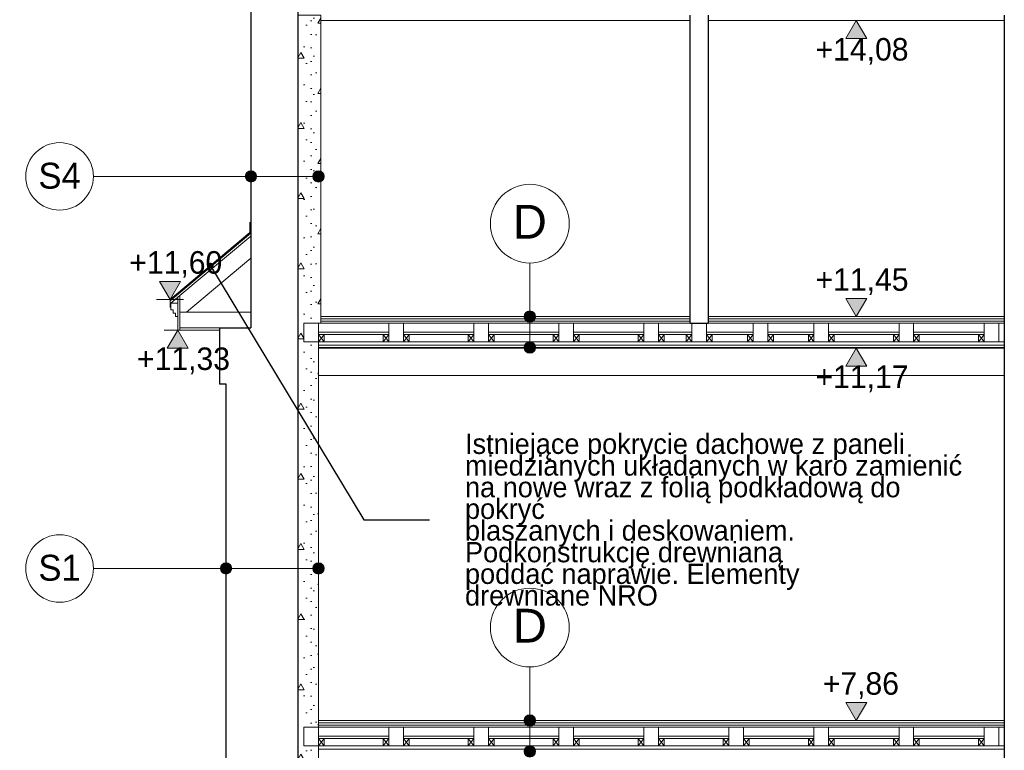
# Model space of a CAD drawing. Extents: x -396299 to -11759, y -15022 to 18278.
# Tile 143 of 205: x -106687 to -97944, y 4138 to 10632. Entities that reach past the tile are written whole.
import ezdxf

# ---------------------------------------------------------------- set-up
doc = ezdxf.new("R2010")
doc.units = 0
doc.header["$MEASUREMENT"] = 0
for name, color, linetype in [('Arch ocieplenie', 7, 'Continuous'), ('Arch opisy', 7, 'Continuous'), ('Arch wymiary', 7, 'Continuous')]:
    doc.layers.add(name, color=color, linetype=linetype)
for name, color, linetype, lineweight in [('Arch ocieplenie_Nr_Pióra__21', 7, 'Continuous', 13), ('Arch opisy_Nr_Pióra__1', 7, 'Continuous', 25), ('Arch opisy_Nr_Pióra__21', 7, 'Continuous', 13), ('Arch wymiary_Nr_Pióra__21', 7, 'Continuous', 13), ('INWENT DACH_Nr_Pióra__5', 7, 'Continuous', 13), ('INWENT STROPY_Nr_Pióra__21', 7, 'Continuous', 13), ('INWENT.ŚCIANY_Nr_Pióra__1', 7, 'Continuous', 25), ('Inwentaryzacja Konst._Nr_Pióra__5', 7, 'Continuous', 13)]:
    doc.layers.add(name, color=color, linetype=linetype, lineweight=lineweight)
doc.layers.add('Inwentaryzacja Konst._Nr_Pióra__25', color=7, linetype='Continuous', lineweight=15, true_color=0x40a5ff)
doc.styles.add('GENERATED_STYLE_1', font='txt')
doc.styles.add('GENERATED_STYLE_3', font='txt')
doc.styles.add('GENERATED_STYLE_8', font='arial.ttf')
doc.dimstyles.new('GENERATED_STYLE__11', dxfattribs={"dimtxt": 0.18, "dimasz": 109.44, "dimexe": 0.18, "dimexo": 0.0625, "dimgap": 0.09, "dimtad": 0, "dimtih": 1, "dimtoh": 1, "dimdec": 4, "dimzin": 0, "dimdsep": 46, "dimcen": 0.09, "dimadec": 0, "dimazin": 0, "dimtfac": 1, "dimtdec": 4, "dimtmove": 0, "dimatfit": 3, "dimldrblk": 'ARROWHEAD_11', "dimfxl": 0, "dimtolj": 1, "dimtzin": 0, "dimarcsym": 0})
pattern_1 = [(0, (0, 0), (0, 623.5383), [60, -300]), (0, (180, 311.8), (0, 623.5383), [60, -300]), (60, (0, 0), (-540, 311.769), [60, -300]), (60, (360, 0), (-540, 311.769), [60, -300]), (120, (60, 0), (540, 311.769), [60, -300]), (120, (420, 0), (540, 311.769), [60, -300]), (0, (0, 60), (0, 120), [0, -120, 0, -180]), (45, (60, 60), (-84.85282, 84.85282), [0, -90, 0, -150])]

# ---------------------------------------------------------------- blocks, each defined once
blk = doc.blocks.new('Ściana_86', base_point=(-104213.6, 733.2))
at = {"layer": 'Arch ocieplenie_Nr_Pióra__21', "linetype": 'Continuous'}
h = blk.add_hatch(dxfattribs=at)
h.set_pattern_fill('Structural_Concrete', color=256, style=0, pattern_type=2)
h.set_pattern_definition(pattern_1)
h.paths.add_polyline_path([(-104033.6, 733.2), (-104033.6, 4178.2), (-104213.6, 4178.2), (-104213.6, 733.2)], flags=0)
for p, q in [((-104213.6, 4178.2), (-104213.6, 733.2)), ((-104033.6, 4178.2), (-104163.6, 4178.2)), ((-104033.6, 733.2), (-104033.6, 4178.2)), ((-104163.6, 733.2), (-104033.6, 733.2))]:
    blk.add_line(p, q, dxfattribs=at)
blk = doc.blocks.new('Ściana_87', base_point=(-104213.6, 4178.2))
at = {"layer": 'Arch ocieplenie_Nr_Pióra__21', "linetype": 'Continuous'}
h = blk.add_hatch(dxfattribs=at)
h.set_pattern_fill('Structural_Concrete', color=256, style=0, pattern_type=2)
h.set_pattern_definition(pattern_1)
h.paths.add_polyline_path([(-104163.6, 4178.2), (-104163.6, 4343.2), (-104213.6, 4343.2), (-104213.6, 4178.2)], flags=0)
for p, q in [((-104213.6, 4343.2), (-104213.6, 4178.2)), ((-104163.6, 4178.2), (-104163.6, 4343.2))]:
    blk.add_line(p, q, dxfattribs=at)
blk = doc.blocks.new('Ściana_88', base_point=(-104213.6, 4343.2))
at = {"layer": 'Arch ocieplenie_Nr_Pióra__21', "linetype": 'Continuous'}
h = blk.add_hatch(dxfattribs=at)
h.set_pattern_fill('Structural_Concrete', color=256, style=0, pattern_type=2)
h.set_pattern_definition(pattern_1)
h.paths.add_polyline_path([(-104033.6, 4343.2), (-104033.6, 7768.2), (-104213.6, 7768.2), (-104213.6, 4343.2)], flags=0)
for p, q in [((-104213.6, 7768.2), (-104213.6, 4343.2)), ((-104033.6, 7768.2), (-104163.6, 7768.2)), ((-104033.6, 4343.2), (-104033.6, 7768.2)), ((-104163.6, 4343.2), (-104033.6, 4343.2))]:
    blk.add_line(p, q, dxfattribs=at)
blk = doc.blocks.new('Ściana_89', base_point=(-104213.6, 7768.2))
at = {"layer": 'Arch ocieplenie_Nr_Pióra__21', "linetype": 'Continuous'}
h = blk.add_hatch(dxfattribs=at)
h.set_pattern_fill('Structural_Concrete', color=256, style=0, pattern_type=2)
h.set_pattern_definition(pattern_1)
h.paths.add_polyline_path([(-104163.6, 7768.2), (-104163.6, 7933.2), (-104213.6, 7933.2), (-104213.6, 7768.2)], flags=0)
for p, q in [((-104213.6, 7933.2), (-104213.6, 7768.2)), ((-104163.6, 7768.2), (-104163.6, 7933.2))]:
    blk.add_line(p, q, dxfattribs=at)
blk = doc.blocks.new('Ściana_90', base_point=(-104213.6, 7933.2))
at = {"layer": 'Arch ocieplenie_Nr_Pióra__21', "linetype": 'Continuous'}
h = blk.add_hatch(dxfattribs=at)
h.set_pattern_fill('Structural_Concrete', color=256, style=0, pattern_type=2)
h.set_pattern_definition(pattern_1)
h.paths.add_polyline_path([(-104013.6, 7933.2), (-104013.6, 10673.2), (-104213.6, 10673.2), (-104213.6, 7933.2)], flags=0)
for p, q in [((-104013.6, 10673.2), (-104213.6, 10673.2)), ((-104213.6, 10673.2), (-104213.6, 7933.2)), ((-104013.6, 7933.2), (-104013.6, 10673.2)), ((-104163.6, 7933.2), (-104013.6, 7933.2))]:
    blk.add_line(p, q, dxfattribs=at)
blk = doc.blocks.new('Linia_11', base_point=(-102156.7, 7718.2))
at = {"layer": 'Arch opisy_Nr_Pióra__21', "linetype": 'Continuous'}
for points in [[(-102106.7, 7993.2), (-102110.5, 8012.3), (-102121.3, 8028.5), (-102137.6, 8039.4), (-102156.7, 8043.2), (-102175.8, 8039.4), (-102192, 8028.5), (-102202.9, 8012.3), (-102206.7, 7993.2), (-102202.9, 7974), (-102192, 7957.8), (-102175.8, 7947), (-102156.7, 7943.2), (-102137.6, 7947), (-102121.3, 7957.8), (-102110.5, 7974)], [(-102106.7, 7718.2), (-102110.5, 7737.3), (-102121.3, 7753.5), (-102137.6, 7764.4), (-102156.7, 7768.2), (-102175.8, 7764.4), (-102192, 7753.5), (-102202.9, 7737.3), (-102206.7, 7718.2), (-102202.9, 7699), (-102192, 7682.8), (-102175.8, 7672), (-102156.7, 7668.2), (-102137.6, 7672), (-102121.3, 7682.8), (-102110.5, 7699)]]:
    blk.add_hatch(color=256, dxfattribs=at).paths.add_polyline_path(points, flags=0)
blk.add_line((-102156.7, 7768.2), (-102156.7, 7943.2), dxfattribs=at)
for centre in [(-102156.7, 7993.2), (-102156.7, 7718.2)]:
    blk.add_circle(centre, 50, dxfattribs=at)
blk = doc.blocks.new('Linia_12', base_point=(-102156.7, 7993.2))
at = {"layer": 'Arch opisy_Nr_Pióra__21', "linetype": 'Continuous'}
blk.add_line((-102156.7, 7993.2), (-102156.7, 8468.8), dxfattribs=at)
blk.add_circle((-102156.7, 8818.8), 350, dxfattribs=at)
blk = doc.blocks.new('Linia_13', base_point=(-102156.7, 4403.2))
at = {"layer": 'Arch opisy_Nr_Pióra__21', "linetype": 'Continuous'}
blk.add_line((-102156.7, 4403.2), (-102156.7, 4878.8), dxfattribs=at)
blk.add_circle((-102156.7, 5228.8), 350, dxfattribs=at)
blk = doc.blocks.new('Linia_14', base_point=(-102156.7, 4128.2))
at = {"layer": 'Arch opisy_Nr_Pióra__21', "linetype": 'Continuous'}
for points in [[(-102106.7, 4403.2), (-102110.5, 4422.3), (-102121.3, 4438.5), (-102137.6, 4449.4), (-102156.7, 4453.2), (-102175.8, 4449.4), (-102192, 4438.5), (-102202.9, 4422.3), (-102206.7, 4403.2), (-102202.9, 4384), (-102192, 4367.8), (-102175.8, 4357), (-102156.7, 4353.2), (-102137.6, 4357), (-102121.3, 4367.8), (-102110.5, 4384)], [(-102106.7, 4128.2), (-102110.5, 4147.3), (-102121.3, 4163.5), (-102137.6, 4174.4), (-102156.7, 4178.2), (-102175.8, 4174.4), (-102192, 4163.5), (-102202.9, 4147.3), (-102206.7, 4128.2), (-102202.9, 4109), (-102192, 4092.8), (-102175.8, 4082), (-102156.7, 4078.2), (-102137.6, 4082), (-102121.3, 4092.8), (-102110.5, 4109)]]:
    blk.add_hatch(color=256, dxfattribs=at).paths.add_polyline_path(points, flags=0)
blk.add_line((-102156.7, 4178.2), (-102156.7, 4353.2), dxfattribs=at)
for centre in [(-102156.7, 4403.2), (-102156.7, 4128.2)]:
    blk.add_circle(centre, 50, dxfattribs=at)
blk = doc.blocks.new('Linia_61', base_point=(-104033.6, 5754.6))
at = {"layer": 'Arch opisy_Nr_Pióra__21', "linetype": 'Continuous'}
for points in [[(-104803.6, 5754.6), (-104807.4, 5773.7), (-104818.2, 5789.9), (-104834.5, 5800.8), (-104853.6, 5804.6), (-104872.7, 5800.8), (-104888.9, 5789.9), (-104899.8, 5773.7), (-104903.6, 5754.6), (-104899.8, 5735.4), (-104888.9, 5719.2), (-104872.7, 5708.4), (-104853.6, 5704.6), (-104834.5, 5708.4), (-104818.2, 5719.2), (-104807.4, 5735.4)], [(-103983.6, 5754.6), (-103987.4, 5773.7), (-103998.2, 5789.9), (-104014.5, 5800.8), (-104033.6, 5804.6), (-104052.7, 5800.8), (-104068.9, 5789.9), (-104079.8, 5773.7), (-104083.6, 5754.6), (-104079.8, 5735.4), (-104068.9, 5719.2), (-104052.7, 5708.4), (-104033.6, 5704.6), (-104014.5, 5708.4), (-103998.2, 5719.2), (-103987.4, 5735.4)]]:
    blk.add_hatch(color=256, dxfattribs=at).paths.add_polyline_path(points, flags=0)
blk.add_line((-104083.6, 5754.6), (-104803.6, 5754.6), dxfattribs=at)
for centre in [(-104853.6, 5754.6), (-104033.6, 5754.6)]:
    blk.add_circle(centre, 50, dxfattribs=at)
blk = doc.blocks.new('Linia_62', base_point=(-104853.6, 5754.6))
at = {"layer": 'Arch opisy_Nr_Pióra__21', "linetype": 'Continuous'}
blk.add_line((-104853.6, 5754.6), (-106032.6, 5754.6), dxfattribs=at)
blk.add_circle((-106332.6, 5754.6), 300, dxfattribs=at)
blk = doc.blocks.new('Linia_67', base_point=(-104033.6, 9238.8))
at = {"layer": 'Arch opisy_Nr_Pióra__21', "linetype": 'Continuous'}
for points in [[(-104583.6, 9238.8), (-104587.4, 9257.9), (-104598.2, 9274.1), (-104614.5, 9285), (-104633.6, 9288.8), (-104652.7, 9285), (-104668.9, 9274.1), (-104679.8, 9257.9), (-104683.6, 9238.8), (-104679.8, 9219.6), (-104668.9, 9203.4), (-104652.7, 9192.6), (-104633.6, 9188.8), (-104614.5, 9192.6), (-104598.2, 9203.4), (-104587.4, 9219.6)], [(-103983.6, 9238.8), (-103987.4, 9257.9), (-103998.2, 9274.1), (-104014.5, 9285), (-104033.6, 9288.8), (-104052.7, 9285), (-104068.9, 9274.1), (-104079.8, 9257.9), (-104083.6, 9238.8), (-104079.8, 9219.6), (-104068.9, 9203.4), (-104052.7, 9192.6), (-104033.6, 9188.8), (-104014.5, 9192.6), (-103998.2, 9203.4), (-103987.4, 9219.6)]]:
    blk.add_hatch(color=256, dxfattribs=at).paths.add_polyline_path(points, flags=0)
blk.add_line((-104083.6, 9238.8), (-104583.6, 9238.8), dxfattribs=at)
for centre in [(-104633.6, 9238.8), (-104033.6, 9238.8)]:
    blk.add_circle(centre, 50, dxfattribs=at)
blk = doc.blocks.new('Linia_68', base_point=(-104633.6, 9238.8))
at = {"layer": 'Arch opisy_Nr_Pióra__21', "linetype": 'Continuous'}
blk.add_line((-104633.6, 9238.8), (-106032.6, 9238.8), dxfattribs=at)
blk.add_circle((-106332.6, 9238.8), 300, dxfattribs=at)
blk = doc.blocks.new('Wymiary_52', base_point=(-105283.6, 7873.2))
at = {"layer": 'Arch wymiary_Nr_Pióra__21', "linetype": 'Continuous'}
blk.add_hatch(color=256, dxfattribs=at).paths.add_polyline_path([(-105283.6, 7873.2), (-105376.4, 7713.2), (-105190.8, 7713.2)], flags=0)
for p, q in [((-105283.6, 7873.2), (-105403.6, 7873.2)), ((-105283.6, 7873.2), (-105376.4, 7713.2)), ((-105283.6, 7873.2), (-105163.6, 7873.2)), ((-105190.8, 7713.2), (-105283.6, 7873.2)), ((-105376.4, 7713.2), (-105190.8, 7713.2))]:
    blk.add_line(p, q, dxfattribs=at)
at = {"layer": 'Arch wymiary_Nr_Pióra__21', "insert": (-105645, 7481.2), "char_height": 200, "attachment_point": 7, "style": 'GENERATED_STYLE_1'}
blk.add_mtext('{+11,33}', dxfattribs=at)
blk = doc.blocks.new('Wymiary_60', base_point=(-99258.2, 4403.2))
at = {"layer": 'Arch wymiary_Nr_Pióra__21', "linetype": 'Continuous'}
blk.add_hatch(color=256, dxfattribs=at).paths.add_polyline_path([(-99258.2, 4403.2), (-99351, 4563.2), (-99165.4, 4563.2)], flags=0)
for p, q in [((-99258.2, 4403.2), (-99351, 4563.2)), ((-99351, 4563.2), (-99165.4, 4563.2)), ((-99165.4, 4563.2), (-99258.2, 4403.2)), ((-99258.2, 4403.2), (-99378.2, 4403.2)), ((-99258.2, 4403.2), (-99138.2, 4403.2))]:
    blk.add_line(p, q, dxfattribs=at)
at = {"layer": 'Arch wymiary_Nr_Pióra__21', "insert": (-99555.7, 4595.2), "char_height": 200, "attachment_point": 7, "style": 'GENERATED_STYLE_1'}
blk.add_mtext('{+7,86}', dxfattribs=at)
blk = doc.blocks.new('Wymiary_61', base_point=(-99258.2, 7993.2))
at = {"layer": 'Arch wymiary_Nr_Pióra__21', "linetype": 'Continuous'}
blk.add_hatch(color=256, dxfattribs=at).paths.add_polyline_path([(-99258.2, 7993.2), (-99351, 8153.2), (-99165.4, 8153.2)], flags=0)
for p, q in [((-99258.2, 7993.2), (-99351, 8153.2)), ((-99351, 8153.2), (-99165.4, 8153.2)), ((-99165.4, 8153.2), (-99258.2, 7993.2)), ((-99258.2, 7993.2), (-99378.2, 7993.2)), ((-99258.2, 7993.2), (-99138.2, 7993.2))]:
    blk.add_line(p, q, dxfattribs=at)
at = {"layer": 'Arch wymiary_Nr_Pióra__21', "insert": (-99619.7, 8185.2), "char_height": 200, "attachment_point": 7, "style": 'GENERATED_STYLE_1'}
blk.add_mtext('{+11,45}', dxfattribs=at)
blk = doc.blocks.new('Wymiary_62', base_point=(-99258.2, 7713.2))
at = {"layer": 'Arch wymiary_Nr_Pióra__21', "linetype": 'Continuous'}
blk.add_hatch(color=256, dxfattribs=at).paths.add_polyline_path([(-99258.2, 7713.2), (-99351, 7553.2), (-99165.4, 7553.2)], flags=0)
for p, q in [((-99258.2, 7713.2), (-99378.2, 7713.2)), ((-99258.2, 7713.2), (-99351, 7553.2)), ((-99258.2, 7713.2), (-99138.2, 7713.2)), ((-99165.4, 7553.2), (-99258.2, 7713.2)), ((-99351, 7553.2), (-99165.4, 7553.2))]:
    blk.add_line(p, q, dxfattribs=at)
at = {"layer": 'Arch wymiary_Nr_Pióra__21', "insert": (-99619.7, 7321.2), "char_height": 200, "attachment_point": 7, "style": 'GENERATED_STYLE_1'}
blk.add_mtext('{+11,17}', dxfattribs=at)
blk = doc.blocks.new('Wymiary_63', base_point=(-99258.2, 10623.2))
at = {"layer": 'Arch wymiary_Nr_Pióra__21', "linetype": 'Continuous'}
blk.add_hatch(color=256, dxfattribs=at).paths.add_polyline_path([(-99258.2, 10623.2), (-99351, 10463.2), (-99165.4, 10463.2)], flags=0)
for p, q in [((-99258.2, 10623.2), (-99378.2, 10623.2)), ((-99258.2, 10623.2), (-99351, 10463.2)), ((-99258.2, 10623.2), (-99138.2, 10623.2)), ((-99165.4, 10463.2), (-99258.2, 10623.2)), ((-99351, 10463.2), (-99165.4, 10463.2))]:
    blk.add_line(p, q, dxfattribs=at)
at = {"layer": 'Arch wymiary_Nr_Pióra__21', "insert": (-99619.7, 10231.2), "char_height": 200, "attachment_point": 7, "style": 'GENERATED_STYLE_1'}
blk.add_mtext('{+14,08}', dxfattribs=at)
blk = doc.blocks.new('Wymiary_66', base_point=(-105352, 8145.4))
at = {"layer": 'Arch wymiary_Nr_Pióra__21', "linetype": 'Continuous'}
blk.add_hatch(color=256, dxfattribs=at).paths.add_polyline_path([(-105352, 8145.4), (-105444.8, 8305.4), (-105259.2, 8305.4)], flags=0)
for p, q in [((-105352, 8145.4), (-105444.8, 8305.4)), ((-105444.8, 8305.4), (-105259.2, 8305.4)), ((-105259.2, 8305.4), (-105352, 8145.4)), ((-105352, 8145.4), (-105472, 8145.4)), ((-105352, 8145.4), (-105232, 8145.4))]:
    blk.add_line(p, q, dxfattribs=at)
at = {"layer": 'Arch wymiary_Nr_Pióra__21', "insert": (-105713.4, 8337.4), "char_height": 200, "attachment_point": 7, "style": 'GENERATED_STYLE_1'}
blk.add_mtext('{+11,60}', dxfattribs=at)
blk = doc.blocks.new('ARROWHEAD_11')
at = {"color": 0, "linetype": 'Continuous', "lineweight": 0}
blk.add_line((0, 0), (-1, 0), dxfattribs=at)
at = {"color": 0, "linetype": 'Continuous', "lineweight": 0, "const_width": 0.25, "flags": 128}
blk.add_lwpolyline([(-0.125, 0, 1), (0.125, 0, 1)], format="xyb", close=True, dxfattribs=at)

msp = doc.modelspace()

# ---------------------------------------------------------------- linework, layer by layer
at = {"layer": 'INWENT DACH_Nr_Pióra__5', "linetype": 'Continuous'}
for p, q in [((-104643.6, 8833.2), (-104643.6, 8739.8)), ((-104643.6, 8739.8), (-105352, 8145.4)), ((-104633.6, 8735.1), (-105352, 8132.3)), ((-105352, 8075), (-105352, 8145.4)), ((-105263.6, 8180.4), (-105343.6, 8113.3)), ((-105283.6, 8163.6), (-105283.6, 7873.2)), ((-105263.6, 8180.4), (-105263.6, 7873.2)), ((-105343.6, 8113.3), (-105283.6, 8113.3)), ((-105343.6, 8053.2), (-105343.6, 8113.3)), ((-105323.6, 8053.2), (-105343.6, 8053.2)), ((-105323.6, 8023.2), (-105323.6, 8053.2)), ((-105303.6, 8023.2), (-105323.6, 8023.2)), ((-105303.6, 7993.2), (-105303.6, 8023.2)), ((-105283.6, 7993.2), (-105303.6, 7993.2)), ((-104913.6, 7873.2), (-105283.6, 7873.2))]:
    msp.add_line(p, q, dxfattribs=at)
at = {"layer": 'INWENT STROPY_Nr_Pióra__21', "linetype": 'Continuous'}
for p, q in [((-100733.6, 10623.2), (-104013.6, 10623.2)), ((-97943.6, 10623.2), (-100573.6, 10623.2)), ((-104013.6, 7993.2), (-100733.6, 7993.2)), ((-104013.6, 7973.2), (-100733.6, 7973.2)), ((-100573.6, 7993.2), (-97943.6, 7993.2)), ((-100573.6, 7973.2), (-97943.6, 7973.2)), ((-104013.6, 7953.2), (-100733.6, 7953.2)), ((-104013.6, 7933.2), (-97943.6, 7933.2)), ((-100573.6, 7953.2), (-97943.6, 7953.2)), ((-104033.6, 7853.2), (-103408.6, 7853.2)), ((-104033.6, 7833.2), (-103408.6, 7833.2)), ((-104033.6, 7833.2), (-103983.6, 7768.2)), ((-104033.6, 7768.2), (-103983.6, 7833.2)), ((-104033.6, 7833.2), (-104033.6, 7768.2)), ((-103983.6, 7833.2), (-104033.6, 7833.2)), ((-103983.6, 7768.2), (-103983.6, 7833.2)), ((-103458.6, 7833.2), (-103408.6, 7768.2)), ((-103458.6, 7768.2), (-103408.6, 7833.2)), ((-103458.6, 7833.2), (-103458.6, 7768.2)), ((-103408.6, 7833.2), (-103458.6, 7833.2)), ((-103408.6, 7768.2), (-103408.6, 7833.2)), ((-103278.6, 7853.2), (-102653.6, 7853.2)), ((-103278.6, 7833.2), (-102653.6, 7833.2)), ((-103278.6, 7833.2), (-103228.6, 7768.2)), ((-103278.6, 7768.2), (-103228.6, 7833.2)), ((-103278.6, 7833.2), (-103278.6, 7768.2)), ((-103228.6, 7833.2), (-103278.6, 7833.2)), ((-103228.6, 7768.2), (-103228.6, 7833.2)), ((-102703.6, 7833.2), (-102653.6, 7768.2)), ((-102703.6, 7768.2), (-102653.6, 7833.2)), ((-102703.6, 7833.2), (-102703.6, 7768.2)), ((-102653.6, 7833.2), (-102703.6, 7833.2)), ((-102653.6, 7768.2), (-102653.6, 7833.2)), ((-102523.6, 7853.2), (-101898.6, 7853.2)), ((-102523.6, 7833.2), (-101898.6, 7833.2)), ((-102523.6, 7833.2), (-102473.6, 7768.2)), ((-102523.6, 7768.2), (-102473.6, 7833.2)), ((-102523.6, 7833.2), (-102523.6, 7768.2)), ((-102473.6, 7833.2), (-102523.6, 7833.2)), ((-102473.6, 7768.2), (-102473.6, 7833.2)), ((-101948.6, 7833.2), (-101898.6, 7768.2)), ((-101948.6, 7768.2), (-101898.6, 7833.2)), ((-101948.6, 7833.2), (-101948.6, 7768.2)), ((-101898.6, 7833.2), (-101948.6, 7833.2)), ((-101898.6, 7768.2), (-101898.6, 7833.2)), ((-101768.6, 7853.2), (-101143.6, 7853.2)), ((-101768.6, 7833.2), (-101143.6, 7833.2)), ((-101768.6, 7833.2), (-101718.6, 7768.2)), ((-101768.6, 7768.2), (-101718.6, 7833.2)), ((-101768.6, 7833.2), (-101768.6, 7768.2)), ((-101718.6, 7833.2), (-101768.6, 7833.2)), ((-101718.6, 7768.2), (-101718.6, 7833.2)), ((-101193.6, 7833.2), (-101143.6, 7768.2)), ((-101193.6, 7768.2), (-101143.6, 7833.2)), ((-101193.6, 7833.2), (-101193.6, 7768.2)), ((-101143.6, 7833.2), (-101193.6, 7833.2)), ((-101143.6, 7768.2), (-101143.6, 7833.2)), ((-101013.6, 7853.2), (-100718.6, 7853.2)), ((-101013.6, 7833.2), (-100718.6, 7833.2)), ((-101013.6, 7833.2), (-100963.6, 7768.2)), ((-101013.6, 7768.2), (-100963.6, 7833.2)), ((-101013.6, 7833.2), (-101013.6, 7768.2)), ((-100963.6, 7833.2), (-101013.6, 7833.2)), ((-100963.6, 7768.2), (-100963.6, 7833.2)), ((-100768.6, 7833.2), (-100718.6, 7768.2)), ((-100768.6, 7768.2), (-100718.6, 7833.2)), ((-100768.6, 7833.2), (-100768.6, 7768.2)), ((-100718.6, 7833.2), (-100768.6, 7833.2)), ((-100718.6, 7768.2), (-100718.6, 7833.2)), ((-100588.6, 7853.2), (-100173.6, 7853.2)), ((-100588.6, 7833.2), (-100173.6, 7833.2)), ((-100588.6, 7833.2), (-100538.6, 7768.2)), ((-100588.6, 7768.2), (-100538.6, 7833.2)), ((-100588.6, 7833.2), (-100588.6, 7768.2)), ((-100538.6, 7833.2), (-100588.6, 7833.2)), ((-100538.6, 7768.2), (-100538.6, 7833.2)), ((-100223.6, 7833.2), (-100173.6, 7768.2)), ((-100223.6, 7768.2), (-100173.6, 7833.2)), ((-100223.6, 7833.2), (-100223.6, 7768.2)), ((-100173.6, 7833.2), (-100223.6, 7833.2)), ((-100173.6, 7768.2), (-100173.6, 7833.2)), ((-100043.6, 7853.2), (-99633.6, 7853.2)), ((-99993.6, 7833.2), (-100043.6, 7833.2)), ((-100043.6, 7833.2), (-100043.6, 7768.2)), ((-100043.6, 7768.2), (-99993.6, 7833.2)), ((-100043.6, 7833.2), (-99993.6, 7768.2)), ((-100043.6, 7833.2), (-99633.6, 7833.2)), ((-99993.6, 7768.2), (-99993.6, 7833.2)), ((-99633.6, 7833.2), (-99683.6, 7833.2)), ((-99683.6, 7833.2), (-99683.6, 7768.2)), ((-99683.6, 7768.2), (-99633.6, 7833.2)), ((-99683.6, 7833.2), (-99633.6, 7768.2)), ((-99633.6, 7768.2), (-99633.6, 7833.2)), ((-99503.6, 7853.2), (-98878.6, 7853.2)), ((-99503.6, 7833.2), (-98878.6, 7833.2)), ((-99503.6, 7833.2), (-99453.6, 7768.2)), ((-99503.6, 7768.2), (-99453.6, 7833.2)), ((-99503.6, 7833.2), (-99503.6, 7768.2)), ((-99453.6, 7833.2), (-99503.6, 7833.2)), ((-99453.6, 7768.2), (-99453.6, 7833.2)), ((-98928.6, 7833.2), (-98878.6, 7768.2)), ((-98928.6, 7768.2), (-98878.6, 7833.2)), ((-98928.6, 7833.2), (-98928.6, 7768.2)), ((-98878.6, 7833.2), (-98928.6, 7833.2)), ((-98878.6, 7768.2), (-98878.6, 7833.2)), ((-98748.6, 7853.2), (-98123.6, 7853.2)), ((-98748.6, 7833.2), (-98123.6, 7833.2)), ((-98748.6, 7833.2), (-98698.6, 7768.2)), ((-98748.6, 7768.2), (-98698.6, 7833.2)), ((-98748.6, 7833.2), (-98748.6, 7768.2)), ((-98698.6, 7833.2), (-98748.6, 7833.2)), ((-98698.6, 7768.2), (-98698.6, 7833.2)), ((-98173.6, 7833.2), (-98123.6, 7768.2)), ((-98173.6, 7768.2), (-98123.6, 7833.2)), ((-98173.6, 7833.2), (-98173.6, 7768.2)), ((-98123.6, 7833.2), (-98173.6, 7833.2)), ((-98123.6, 7768.2), (-98123.6, 7833.2)), ((-104033.6, 7768.2), (-103983.6, 7768.2)), ((-104033.6, 7768.2), (-97943.6, 7768.2)), ((-104033.6, 7738.2), (-97943.6, 7738.2)), ((-104033.6, 7718.2), (-97943.6, 7718.2)), ((-104033.6, 7713.2), (-97943.6, 7713.2)), ((-103458.6, 7768.2), (-103408.6, 7768.2)), ((-103278.6, 7768.2), (-103228.6, 7768.2)), ((-102703.6, 7768.2), (-102653.6, 7768.2)), ((-102523.6, 7768.2), (-102473.6, 7768.2)), ((-101948.6, 7768.2), (-101898.6, 7768.2)), ((-101768.6, 7768.2), (-101718.6, 7768.2)), ((-101193.6, 7768.2), (-101143.6, 7768.2)), ((-101013.6, 7768.2), (-100963.6, 7768.2)), ((-100768.6, 7768.2), (-100718.6, 7768.2)), ((-100588.6, 7768.2), (-100538.6, 7768.2)), ((-100223.6, 7768.2), (-100173.6, 7768.2)), ((-100043.6, 7768.2), (-99993.6, 7768.2)), ((-99683.6, 7768.2), (-99633.6, 7768.2)), ((-99503.6, 7768.2), (-99453.6, 7768.2)), ((-98928.6, 7768.2), (-98878.6, 7768.2)), ((-98748.6, 7768.2), (-98698.6, 7768.2)), ((-98173.6, 7768.2), (-98123.6, 7768.2)), ((-104033.6, 7468.2), (-97943.6, 7468.2)), ((-104033.6, 4403.2), (-97943.6, 4403.2)), ((-104033.6, 4383.2), (-97943.6, 4383.2)), ((-104033.6, 4363.2), (-97943.6, 4363.2)), ((-104033.6, 4343.2), (-97943.6, 4343.2)), ((-104033.6, 4263.2), (-103408.6, 4263.2)), ((-104033.6, 4243.2), (-103408.6, 4243.2)), ((-104033.6, 4243.2), (-103983.6, 4178.2)), ((-104033.6, 4178.2), (-103983.6, 4243.2)), ((-104033.6, 4243.2), (-104033.6, 4178.2)), ((-103983.6, 4243.2), (-104033.6, 4243.2)), ((-103983.6, 4178.2), (-103983.6, 4243.2)), ((-103458.6, 4243.2), (-103408.6, 4178.2)), ((-103458.6, 4178.2), (-103408.6, 4243.2)), ((-103458.6, 4243.2), (-103458.6, 4178.2)), ((-103408.6, 4243.2), (-103458.6, 4243.2)), ((-103408.6, 4178.2), (-103408.6, 4243.2)), ((-103278.6, 4263.2), (-102653.6, 4263.2)), ((-103278.6, 4243.2), (-102653.6, 4243.2)), ((-103278.6, 4243.2), (-103228.6, 4178.2)), ((-103278.6, 4178.2), (-103228.6, 4243.2)), ((-103278.6, 4243.2), (-103278.6, 4178.2)), ((-103228.6, 4243.2), (-103278.6, 4243.2)), ((-103228.6, 4178.2), (-103228.6, 4243.2)), ((-102703.6, 4243.2), (-102653.6, 4178.2)), ((-102703.6, 4178.2), (-102653.6, 4243.2)), ((-102703.6, 4243.2), (-102703.6, 4178.2)), ((-102653.6, 4243.2), (-102703.6, 4243.2)), ((-102653.6, 4178.2), (-102653.6, 4243.2)), ((-102523.6, 4263.2), (-101898.6, 4263.2)), ((-102523.6, 4243.2), (-101898.6, 4243.2)), ((-102523.6, 4243.2), (-102473.6, 4178.2)), ((-102523.6, 4178.2), (-102473.6, 4243.2)), ((-102523.6, 4243.2), (-102523.6, 4178.2)), ((-102473.6, 4243.2), (-102523.6, 4243.2)), ((-102473.6, 4178.2), (-102473.6, 4243.2)), ((-101948.6, 4243.2), (-101898.6, 4178.2)), ((-101948.6, 4178.2), (-101898.6, 4243.2)), ((-101948.6, 4243.2), (-101948.6, 4178.2)), ((-101898.6, 4243.2), (-101948.6, 4243.2)), ((-101898.6, 4178.2), (-101898.6, 4243.2)), ((-101768.6, 4263.2), (-101143.6, 4263.2)), ((-101768.6, 4243.2), (-101143.6, 4243.2)), ((-101768.6, 4243.2), (-101718.6, 4178.2)), ((-101768.6, 4178.2), (-101718.6, 4243.2)), ((-101768.6, 4243.2), (-101768.6, 4178.2)), ((-101718.6, 4243.2), (-101768.6, 4243.2)), ((-101718.6, 4178.2), (-101718.6, 4243.2)), ((-101193.6, 4243.2), (-101143.6, 4178.2)), ((-101193.6, 4178.2), (-101143.6, 4243.2)), ((-101193.6, 4243.2), (-101193.6, 4178.2)), ((-101143.6, 4243.2), (-101193.6, 4243.2)), ((-101143.6, 4178.2), (-101143.6, 4243.2)), ((-101013.6, 4263.2), (-100388.6, 4263.2)), ((-101013.6, 4243.2), (-100388.6, 4243.2)), ((-101013.6, 4243.2), (-100963.6, 4178.2)), ((-101013.6, 4178.2), (-100963.6, 4243.2)), ((-101013.6, 4243.2), (-101013.6, 4178.2)), ((-100963.6, 4243.2), (-101013.6, 4243.2)), ((-100963.6, 4178.2), (-100963.6, 4243.2)), ((-100438.6, 4243.2), (-100388.6, 4178.2)), ((-100438.6, 4178.2), (-100388.6, 4243.2)), ((-100438.6, 4243.2), (-100438.6, 4178.2)), ((-100388.6, 4243.2), (-100438.6, 4243.2)), ((-100388.6, 4178.2), (-100388.6, 4243.2)), ((-100258.6, 4263.2), (-99633.6, 4263.2)), ((-100258.6, 4243.2), (-99633.6, 4243.2)), ((-100258.6, 4243.2), (-100208.6, 4178.2)), ((-100258.6, 4178.2), (-100208.6, 4243.2)), ((-100258.6, 4243.2), (-100258.6, 4178.2)), ((-100208.6, 4243.2), (-100258.6, 4243.2)), ((-100208.6, 4178.2), (-100208.6, 4243.2)), ((-99683.6, 4243.2), (-99633.6, 4178.2)), ((-99683.6, 4178.2), (-99633.6, 4243.2)), ((-99683.6, 4243.2), (-99683.6, 4178.2)), ((-99633.6, 4243.2), (-99683.6, 4243.2)), ((-99633.6, 4178.2), (-99633.6, 4243.2)), ((-99503.6, 4263.2), (-98878.6, 4263.2)), ((-99503.6, 4243.2), (-98878.6, 4243.2)), ((-99503.6, 4243.2), (-99453.6, 4178.2)), ((-99503.6, 4178.2), (-99453.6, 4243.2)), ((-99503.6, 4243.2), (-99503.6, 4178.2)), ((-99453.6, 4243.2), (-99503.6, 4243.2)), ((-99453.6, 4178.2), (-99453.6, 4243.2)), ((-98928.6, 4243.2), (-98878.6, 4178.2)), ((-98928.6, 4178.2), (-98878.6, 4243.2)), ((-98928.6, 4243.2), (-98928.6, 4178.2)), ((-98878.6, 4243.2), (-98928.6, 4243.2)), ((-98878.6, 4178.2), (-98878.6, 4243.2)), ((-98748.6, 4263.2), (-98123.6, 4263.2)), ((-98748.6, 4243.2), (-98123.6, 4243.2)), ((-98748.6, 4243.2), (-98698.6, 4178.2)), ((-98748.6, 4178.2), (-98698.6, 4243.2)), ((-98748.6, 4243.2), (-98748.6, 4178.2)), ((-98698.6, 4243.2), (-98748.6, 4243.2)), ((-98698.6, 4178.2), (-98698.6, 4243.2)), ((-98173.6, 4243.2), (-98123.6, 4178.2)), ((-98173.6, 4178.2), (-98123.6, 4243.2)), ((-98173.6, 4243.2), (-98173.6, 4178.2)), ((-98123.6, 4243.2), (-98173.6, 4243.2)), ((-98123.6, 4178.2), (-98123.6, 4243.2)), ((-104033.6, 4178.2), (-103983.6, 4178.2)), ((-104033.6, 4178.2), (-97943.6, 4178.2)), ((-104033.6, 4148.2), (-97943.6, 4148.2)), ((-103458.6, 4178.2), (-103408.6, 4178.2)), ((-103278.6, 4178.2), (-103228.6, 4178.2)), ((-102703.6, 4178.2), (-102653.6, 4178.2)), ((-102523.6, 4178.2), (-102473.6, 4178.2)), ((-101948.6, 4178.2), (-101898.6, 4178.2)), ((-101768.6, 4178.2), (-101718.6, 4178.2)), ((-101193.6, 4178.2), (-101143.6, 4178.2)), ((-101013.6, 4178.2), (-100963.6, 4178.2)), ((-100438.6, 4178.2), (-100388.6, 4178.2)), ((-100258.6, 4178.2), (-100208.6, 4178.2)), ((-99683.6, 4178.2), (-99633.6, 4178.2)), ((-99503.6, 4178.2), (-99453.6, 4178.2)), ((-98928.6, 4178.2), (-98878.6, 4178.2)), ((-98748.6, 4178.2), (-98698.6, 4178.2)), ((-98173.6, 4178.2), (-98123.6, 4178.2))]:
    msp.add_line(p, q, dxfattribs=at)
at = {"layer": 'INWENT.ŚCIANY_Nr_Pióra__1', "linetype": 'Continuous'}
for p, q in [((-104633.6, 10838.2), (-104633.6, 7893.2)), ((-104213.6, -3251.8), (-104213.6, 10838.2)), ((-100733.6, 7933.2), (-100733.6, 10673.2)), ((-100573.6, 10673.2), (-100573.6, 7933.2)), ((-97943.6, 10673.2), (-97943.6, -3251.8)), ((-104913.6, 7893.2), (-104633.6, 7893.2)), ((-104913.6, 7893.2), (-104913.6, 7393.2)), ((-100733.6, 7933.2), (-100573.6, 7933.2)), ((-104853.6, 7393.2), (-104913.6, 7393.2)), ((-104853.6, -2050), (-104853.6, 7393.2))]:
    msp.add_line(p, q, dxfattribs=at)
at = {"layer": 'Inwentaryzacja Konst._Nr_Pióra__25', "linetype": 'Continuous'}
for p, q in [((-104163.6, 7933.2), (-104163.6, 7768.2)), ((-104033.6, 7933.2), (-104163.6, 7933.2)), ((-104033.6, 7768.2), (-104033.6, 7933.2)), ((-103408.6, 7933.2), (-103408.6, 7768.2)), ((-103278.6, 7933.2), (-103408.6, 7933.2)), ((-103278.6, 7768.2), (-103278.6, 7933.2)), ((-102653.6, 7933.2), (-102653.6, 7768.2)), ((-102523.6, 7933.2), (-102653.6, 7933.2)), ((-102523.6, 7768.2), (-102523.6, 7933.2)), ((-101898.6, 7933.2), (-101898.6, 7768.2)), ((-101768.6, 7933.2), (-101898.6, 7933.2)), ((-101768.6, 7768.2), (-101768.6, 7933.2)), ((-101143.6, 7933.2), (-101143.6, 7768.2)), ((-101013.6, 7933.2), (-101143.6, 7933.2)), ((-101013.6, 7768.2), (-101013.6, 7933.2)), ((-100718.6, 7933.2), (-100718.6, 7768.2)), ((-100588.6, 7933.2), (-100718.6, 7933.2)), ((-100588.6, 7768.2), (-100588.6, 7933.2)), ((-100043.6, 7933.2), (-100173.6, 7933.2)), ((-100173.6, 7933.2), (-100173.6, 7768.2)), ((-100043.6, 7768.2), (-100043.6, 7933.2)), ((-99633.6, 7933.2), (-99633.6, 7768.2)), ((-99503.6, 7933.2), (-99633.6, 7933.2)), ((-99503.6, 7768.2), (-99503.6, 7933.2)), ((-98878.6, 7933.2), (-98878.6, 7768.2)), ((-98748.6, 7933.2), (-98878.6, 7933.2)), ((-98748.6, 7768.2), (-98748.6, 7933.2)), ((-98123.6, 7933.2), (-98123.6, 7768.2)), ((-97993.6, 7933.2), (-98123.6, 7933.2)), ((-97993.6, 7768.2), (-97993.6, 7933.2)), ((-104163.6, 7768.2), (-104033.6, 7768.2)), ((-103408.6, 7768.2), (-103278.6, 7768.2)), ((-102653.6, 7768.2), (-102523.6, 7768.2)), ((-101898.6, 7768.2), (-101768.6, 7768.2)), ((-101143.6, 7768.2), (-101013.6, 7768.2)), ((-100718.6, 7768.2), (-100588.6, 7768.2)), ((-100173.6, 7768.2), (-100043.6, 7768.2)), ((-99633.6, 7768.2), (-99503.6, 7768.2)), ((-98878.6, 7768.2), (-98748.6, 7768.2)), ((-98123.6, 7768.2), (-97993.6, 7768.2)), ((-104163.6, 4343.2), (-104163.6, 4178.2)), ((-104033.6, 4343.2), (-104163.6, 4343.2)), ((-104033.6, 4178.2), (-104033.6, 4343.2)), ((-103408.6, 4343.2), (-103408.6, 4178.2)), ((-103278.6, 4343.2), (-103408.6, 4343.2)), ((-103278.6, 4178.2), (-103278.6, 4343.2)), ((-102653.6, 4343.2), (-102653.6, 4178.2)), ((-102523.6, 4343.2), (-102653.6, 4343.2)), ((-102523.6, 4178.2), (-102523.6, 4343.2)), ((-101898.6, 4343.2), (-101898.6, 4178.2)), ((-101768.6, 4343.2), (-101898.6, 4343.2)), ((-101768.6, 4178.2), (-101768.6, 4343.2)), ((-101143.6, 4343.2), (-101143.6, 4178.2)), ((-101013.6, 4343.2), (-101143.6, 4343.2)), ((-101013.6, 4178.2), (-101013.6, 4343.2)), ((-100388.6, 4343.2), (-100388.6, 4178.2)), ((-100258.6, 4343.2), (-100388.6, 4343.2)), ((-100258.6, 4178.2), (-100258.6, 4343.2)), ((-99633.6, 4343.2), (-99633.6, 4178.2)), ((-99503.6, 4343.2), (-99633.6, 4343.2)), ((-99503.6, 4178.2), (-99503.6, 4343.2)), ((-98878.6, 4343.2), (-98878.6, 4178.2)), ((-98748.6, 4343.2), (-98878.6, 4343.2)), ((-98748.6, 4178.2), (-98748.6, 4343.2)), ((-98123.6, 4343.2), (-98123.6, 4178.2)), ((-97993.6, 4343.2), (-98123.6, 4343.2)), ((-97993.6, 4178.2), (-97993.6, 4343.2)), ((-104163.6, 4178.2), (-104033.6, 4178.2)), ((-103408.6, 4178.2), (-103278.6, 4178.2)), ((-102653.6, 4178.2), (-102523.6, 4178.2)), ((-101898.6, 4178.2), (-101768.6, 4178.2)), ((-101143.6, 4178.2), (-101013.6, 4178.2)), ((-100388.6, 4178.2), (-100258.6, 4178.2)), ((-99633.6, 4178.2), (-99503.6, 4178.2)), ((-98878.6, 4178.2), (-98748.6, 4178.2)), ((-98123.6, 4178.2), (-97993.6, 4178.2))]:
    msp.add_line(p, q, dxfattribs=at)
at = {"layer": 'Inwentaryzacja Konst._Nr_Pióra__5', "linetype": 'Continuous'}
for p, q in [((-104633.6, 8709), (-105263.6, 8180.4)), ((-104633.6, 8513.2), (-105205.7, 8033.2)), ((-104633.6, 8033.2), (-105263.6, 8033.2)), ((-105263.6, 7893.2), (-104913.6, 7893.2))]:
    msp.add_line(p, q, dxfattribs=at)

# ---------------------------------------------------------------- block references
at = {"layer": 'Arch ocieplenie'}
for name, p in [('Ściana_90', (-104213.6, 7933.2)), ('Ściana_89', (-104213.6, 7768.2)), ('Ściana_88', (-104213.6, 4343.2)), ('Ściana_87', (-104213.6, 4178.2)), ('Ściana_86', (-104213.6, 733.2))]:
    msp.add_blockref(name, p, dxfattribs=at)
at = {"layer": 'Arch opisy', "linetype": 'Continuous'}
for name, p in [('Linia_68', (-104633.6, 9238.8)), ('Linia_67', (-104033.6, 9238.8)), ('Linia_12', (-102156.7, 7993.2)), ('Linia_11', (-102156.7, 7718.2)), ('Linia_62', (-104853.6, 5754.6)), ('Linia_61', (-104033.6, 5754.6)), ('Linia_13', (-102156.7, 4403.2)), ('Linia_14', (-102156.7, 4128.2))]:
    msp.add_blockref(name, p, dxfattribs=at)
at = {"layer": 'Arch wymiary', "linetype": 'Continuous'}
for name, p in [('Wymiary_63', (-99258.2, 10623.2)), ('Wymiary_66', (-105352, 8145.4)), ('Wymiary_61', (-99258.2, 7993.2)), ('Wymiary_52', (-105283.6, 7873.2)), ('Wymiary_62', (-99258.2, 7713.2)), ('Wymiary_60', (-99258.2, 4403.2))]:
    msp.add_blockref(name, p, dxfattribs=at)

# ---------------------------------------------------------------- texts
at = {"layer": 'Arch opisy_Nr_Pióra__1', "linetype": 'Continuous', "char_height": 230, "attachment_point": 2, "style": 'GENERATED_STYLE_3'}
for s, insert in [('{S4}', (-106332.6, 9360.2)), ('{S1}', (-106332.6, 5875.9))]:
    msp.add_mtext(s, dxfattribs=dict(at, insert=insert))
at = {"layer": 'Arch opisy_Nr_Pióra__21', "linetype": 'Continuous', "char_height": 300, "attachment_point": 2, "style": 'GENERATED_STYLE_8'}
for insert in [(-102156.7, 8986), (-102156.7, 5396)]:
    msp.add_mtext('{D}', dxfattribs=dict(at, insert=insert))
at = {"layer": 'Arch opisy_Nr_Pióra__21', "linetype": 'Continuous', "insert": (-102732.5, 6187.1), "char_height": 180, "width": 4367.44, "attachment_point": 4, "line_spacing_factor": 0.641678, "style": 'GENERATED_STYLE_3'}
msp.add_mtext('{Istniejące pokrycie dachowe z paneli\\Pmiedzianych układanych w karo zamienić \\Pna nowe wraz z folią podkładową do pokryć \\Pblaszanych i deskowaniem.\\PPodkonstrukcję drewnianą \\Ppoddać naprawie. Elementy \\Pdrewniane NRO}', dxfattribs=at)

# ---------------------------------------------------------------- leaders
at = {"layer": 'Arch opisy_Nr_Pióra__21', "linetype": 'Continuous', "annotation_type": 0, "has_hookline": 1, "hookline_direction": 1, "text_width": 4122.9}
msp.add_leader([(-104992.8, 8444.7), (-103631.3, 6187.6), (-103049.1, 6187.6)], dimstyle='GENERATED_STYLE__11', dxfattribs=at)

doc.saveas('drawing.dxf')
